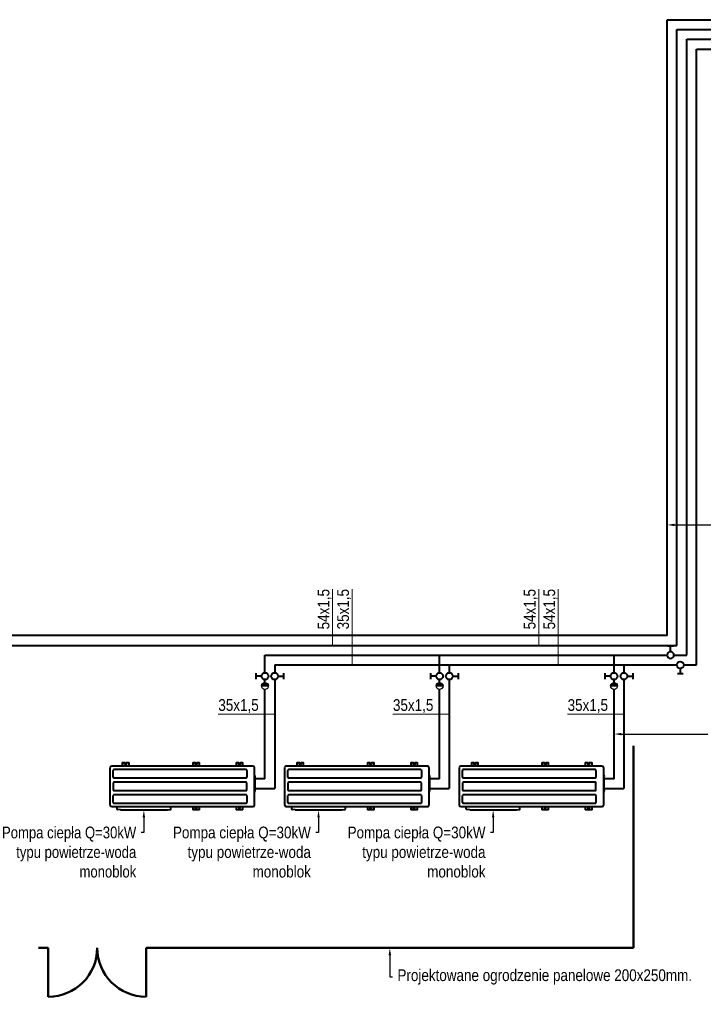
# Model space of a CAD drawing. Header units: centimetres. Extents: x 22052 to 56535, y 76485 to 78519.
# Tile 141 of 235: x 47032 to 47731, y 76671 to 77678. Entities that reach past the tile are written whole.
import ezdxf
from ezdxf import colors
from ezdxf.entities.mleader import LeaderData, LeaderLine
from ezdxf.lldxf.tags import DXFTag
from ezdxf.math import Vec2, Vec3

# ---------------------------------------------------------------- set-up
doc = ezdxf.new("R2010")
doc.units = ezdxf.units.CM
doc.linetypes.add('ŚRODEK2', pattern=[28.575, 19.05, -3.175, 3.175, -3.175])
doc.layers.add('IS_Armatura_Therm', color=250, linetype='SOLID')
for name, color, linetype, lineweight in [('IS_chp', 150, 'DASHED', 50), ('IS_klima ciecz', 84, 'ŚRODEK2', 40), ('IS_Opis', 250, 'Continuous', 9), ('IS_Powrót', 5, 'DASH', 40), ('IS_Zasilanie', 1, 'SOLID', 40), ('IS_Zimna_woda', 5, 'SOLID', 40)]:
    doc.layers.add(name, color=color, linetype=linetype, lineweight=lineweight)
doc.styles.add('styl1', font='ARIALN.TTF')
tags = doc.linetypes.add('DASH', pattern=[15, 10, -5]).pattern_tags.tags
tags[6:7] = [DXFTag(74, 4), DXFTag(75, 0), DXFTag(340, '0'), DXFTag(46, 0.0), DXFTag(50, 0.0), DXFTag(44, 0.0), DXFTag(45, 0.0)]
tags[4:5] = [DXFTag(74, 4), DXFTag(75, 0), DXFTag(340, '0'), DXFTag(46, 0.0), DXFTag(50, 0.0), DXFTag(44, 0.0), DXFTag(45, 0.0)]
tags = doc.linetypes.add('DASHED', pattern=[19.05, 12.7, -6.35]).pattern_tags.tags
tags[6:7] = [DXFTag(74, 4), DXFTag(75, 0), DXFTag(340, '0'), DXFTag(46, 1.0), DXFTag(50, 0.0), DXFTag(44, 0.0), DXFTag(45, 0.0)]
tags[4:5] = [DXFTag(74, 4), DXFTag(75, 0), DXFTag(340, '0'), DXFTag(46, 1.0), DXFTag(50, 0.0), DXFTag(44, 0.0), DXFTag(45, 0.0)]
tags = doc.linetypes.add('SOLID', pattern=[10, 10, 0]).pattern_tags.tags
tags[6:7] = [DXFTag(74, 4), DXFTag(75, 0), DXFTag(340, '0'), DXFTag(46, 0.0), DXFTag(50, 0.0), DXFTag(44, 0.0), DXFTag(45, 0.0)]
tags[4:5] = [DXFTag(74, 4), DXFTag(75, 0), DXFTag(340, '0'), DXFTag(46, 0.0), DXFTag(50, 0.0), DXFTag(44, 0.0), DXFTag(45, 0.0)]

# ---------------------------------------------------------------- blocks, each defined once
blk = doc.blocks.new('Zaworek')
at = {"layer": 'IS_Zimna_woda', "color": 18, "true_color": 0x000000}
for p, q in [((2, 0), (5.15, 0)), ((5.15, 1.72), (5.15, -1.72))]:
    blk.add_line(p, q, dxfattribs=at)
blk.add_circle((0, 0), 2, dxfattribs=at)
blk = doc.blocks.new('A$C7A6073B1')
at = {"layer": 'IS_Armatura_Therm'}
h = blk.add_hatch(color=256, dxfattribs=at)
h.dxf.hatch_style = 1
h.paths.add_polyline_path([(10, 5, 1), (0, 5)])
blk.add_line((0, 5), (10, 5), dxfattribs=at)
blk.add_circle((5, 5), 5, dxfattribs=at)
blk = doc.blocks.new('PC Panas')
at = {"layer": 'IS_klima ciecz', "linetype": 'Continuous'}
for p, q in [((46671.4, 76438), (46671.4, 76437.6)), ((46671.4, 76438), (46671.4, 76436.9)), ((46671.4, 76438), (46671.4, 76438)), ((46671.4, 76437.6), (46671.4, 76400.1)), ((46817.4, 76439.8), (46673.2, 76439.8)), ((46684, 76443.3), (46686.7, 76443.3)), ((46684, 76443.3), (46684, 76439.8)), ((46686.8, 76441.3), (46686.8, 76443.1)), ((46688.1, 76443.1), (46688.1, 76441.3)), ((46688.3, 76443.3), (46690.9, 76443.3)), ((46690.9, 76439.8), (46690.9, 76443.3)), ((46756, 76443.3), (46758.6, 76443.3)), ((46756, 76443.3), (46756, 76439.8)), ((46758.8, 76441.3), (46758.8, 76443.1)), ((46760.1, 76443.1), (46760.1, 76441.3)), ((46760.3, 76443.3), (46762.9, 76443.3)), ((46762.9, 76439.8), (46762.9, 76443.3)), ((46800.4, 76443.3), (46803, 76443.3)), ((46800.4, 76443.3), (46800.4, 76439.8)), ((46803.2, 76441.3), (46803.2, 76443.1)), ((46804.5, 76443.1), (46804.5, 76441.3)), ((46804.6, 76443.3), (46807.3, 76443.3)), ((46807.3, 76439.8), (46807.3, 76443.3)), ((46819.2, 76438.1), (46819.2, 76438)), ((46819.2, 76437.6), (46819.2, 76438)), ((46819.2, 76400.5), (46819.2, 76437.6)), ((46671.4, 76435.9), (46671.4, 76420)), ((46674.8, 76428.5), (46674.8, 76435.4)), ((46674.8, 76428.5), (46674.8, 76428.5)), ((46810.4, 76436.3), (46675.7, 76436.3)), ((46675.7, 76427.6), (46810.4, 76427.6)), ((46811.2, 76435.4), (46811.2, 76428.5)), ((46811.2, 76428.5), (46811.2, 76428.5)), ((46819.3, 76430.1), (46819.7, 76429.3)), ((46819.8, 76428.6), (46819.8, 76428.9)), ((46819.8, 76415.1), (46819.8, 76428.6)), ((46674.8, 76422.5), (46674.8, 76422.5)), ((46674.8, 76422.5), (46674.8, 76415.5)), ((46810.4, 76423.4), (46675.7, 76423.4)), ((46811.2, 76415.6), (46811.2, 76422.5)), ((46811.2, 76422.5), (46811.2, 76422.5)), ((46674.8, 76415.5), (46674.8, 76415.6)), ((46674.8, 76409.5), (46674.8, 76409.6)), ((46674.8, 76402.6), (46674.8, 76409.5)), ((46675.7, 76414.7), (46810.4, 76414.7)), ((46810.4, 76410.4), (46675.7, 76410.4)), ((46811.2, 76415.6), (46811.2, 76415.5)), ((46811.2, 76409.6), (46811.2, 76409.5)), ((46811.2, 76409.5), (46811.2, 76402.7)), ((46819.7, 76414.3), (46819.3, 76413.5)), ((46819.8, 76414.8), (46819.8, 76415.1)), ((46673.2, 76398.3), (46817.4, 76398.3)), ((46675.7, 76401.7), (46810.4, 76401.7)), ((46678.7, 76395.7), (46678.7, 76398.3)), ((46733.6, 76395.7), (46733.6, 76398.3)), ((46756, 76398.3), (46756, 76395)), ((46762.9, 76398.3), (46762.9, 76398.3)), ((46762.9, 76398.3), (46762.9, 76398.3)), ((46762.9, 76395), (46762.9, 76398.3)), ((46800.4, 76398.3), (46800.4, 76395)), ((46807.3, 76395), (46807.3, 76398.3)), ((46819.2, 76400.1), (46819.2, 76400.5)), ((46819.2, 76400.1), (46819.2, 76400.1)), ((46819.2, 76400.1), (46819.2, 76400.1)), ((46682.2, 76394.9), (46679, 76395.4)), ((46682.2, 76394.9), (46730.1, 76394.9)), ((46730.1, 76394.9), (46733.2, 76395.4)), ((46762.9, 76395), (46756, 76395)), ((46807.3, 76395), (46800.4, 76395))]:
    blk.add_line(p, q, dxfattribs=at)
for centre in [(46759.4, 76396.8), (46803.8, 76396.8)]:
    blk.add_circle(centre, 0.648, dxfattribs=at)
for centre, radius, start, end in [((46673.2, 76438), 1.8, 170.171, 180), ((46673.2, 76438), 1.8, 90, 160.843), ((46686.7, 76443.1), 0.173, 0, 90), ((46687.5, 76441.3), 0.648, 180, 0), ((46688.3, 76443.1), 0.173, 90, 180), ((46758.6, 76443.1), 0.173, 0, 90), ((46759.4, 76441.3), 0.648, 180, 0), ((46760.3, 76443.1), 0.173, 90, 180), ((46803, 76443.1), 0.173, 0, 90), ((46803.8, 76441.3), 0.648, 180, 0), ((46804.6, 76443.1), 0.173, 90, 180), ((46817.4, 76438), 1.8, 0, 90), ((46675.7, 76435.4), 0.887, 88.4156, 184.328), ((46675.7, 76428.5), 0.887, 183.3817, 270), ((46810.4, 76435.4), 0.887, 355.672, 91.5886), ((46810.4, 76428.5), 0.887, 270, 356.6183), ((46820, 76430.5), 0.864, 188.1096, 210), ((46819, 76428.9), 0.864, 0, 30), ((46675.7, 76422.5), 0.887, 90, 176.6183), ((46810.4, 76422.5), 0.887, 3.3817, 90), ((46675.7, 76415.6), 0.887, 183.3817, 270), ((46675.7, 76409.5), 0.887, 90, 176.6183), ((46810.4, 76415.6), 0.887, 270, 356.6183), ((46810.4, 76409.5), 0.887, 3.3817, 90), ((46820, 76413.1), 0.864, 150, 171.8904), ((46819, 76414.8), 0.864, 330, 0), ((46673.2, 76400.1), 1.8, 180, 270), ((46675.7, 76402.6), 0.864, 180, 270), ((46810.4, 76402.6), 0.887, 268.4114, 4.328), ((46817.4, 76400.1), 1.8, 270, 0), ((46817.4, 76400.1), 1.79, 289.4904, 340.5008), ((46679.1, 76395.7), 0.38, 180, 260.7), ((46733.2, 76395.7), 0.38, 279.3, 0)]:
    blk.add_arc(centre, radius, start, end, dxfattribs=at)

msp = doc.modelspace()

# ---------------------------------------------------------------- linework, layer by layer
at = {"layer": 'IS_chp'}
for p, q in [((47051.6, 76728.8), (47061.6, 76728.8)), ((47061.6, 76728.8), (47061.6, 76678.8)), ((47161.6, 76728.8), (47161.6, 76678.8)), ((47161.6, 76728.8), (47659.9, 76728.8))]:
    msp.add_line(p, q, dxfattribs=at)
for centre, start, end in [((47061.6, 76728.8), 270, 0), ((47161.6, 76728.8), 180, 270)]:
    msp.add_arc(centre, 50, start, end, dxfattribs=at)
at = {"layer": 'IS_Opis'}
for p, q in [((47352.2, 77095.7), (47352.2, 77038.1)), ((47372.2, 77095.7), (47372.2, 77018.1)), ((47562.9, 77095.7), (47562.9, 77038.1)), ((47582.9, 77095.7), (47582.9, 77018.1)), ((47235.4, 76967.7), (47293, 76967.7)), ((47413.9, 76967.7), (47471.5, 76967.7)), ((47592.4, 76967.7), (47649.9, 76967.7))]:
    msp.add_line(p, q, dxfattribs=at)
at = {"layer": 'IS_Powrót'}
for p, q in [((47704.1, 77667.7), (48329, 77667.7)), ((47724.1, 77647.7), (48350.8, 77647.7)), ((46398.2, 77038.1), (47704.1, 77038.1)), ((47293, 77018.1), (47293, 77010.2)), ((47293, 77018.1), (47704.1, 77018.1)), ((47471.5, 77018.1), (47471.5, 77010.2)), ((47649.9, 77018.1), (47649.9, 77010.2)), ((47711.2, 77018.1), (47724.1, 77018.1)), ((47293, 77003.1), (47293, 76891.7)), ((47471.5, 77003.1), (47471.5, 76891.7)), ((47273, 76891.7), (47293, 76891.7)), ((47451.5, 76891.7), (47471.5, 76891.7))]:
    msp.add_line(p, q, dxfattribs=at)
at = {"layer": 'IS_Zasilanie'}
for p, q in [((47694.1, 77677.7), (48317.2, 77677.7)), ((47714.1, 77657.7), (48339, 77657.7)), ((47694.1, 77048.1), (46388.2, 77048.1)), ((47283, 77010.2), (47283, 77028.1)), ((47283, 77028.1), (47694.1, 77028.1)), ((47461.5, 77010.2), (47461.5, 77028.1)), ((47639.9, 77010.2), (47639.9, 77028.1)), ((47701.2, 77028.1), (47714.1, 77028.1)), ((47283, 77000.2), (47283, 77003.1)), ((47461.5, 77000.2), (47461.5, 77003.1)), ((47639.9, 77000.2), (47639.9, 77003.1)), ((47283, 76901.7), (47283, 76993.1)), ((47461.5, 76901.7), (47461.5, 76993.1)), ((47283, 76901.7), (47273, 76901.7)), ((47461.5, 76901.7), (47451.5, 76901.7))]:
    msp.add_line(p, q, dxfattribs=at)

# ---------------------------------------------------------------- block references
at = {"layer": 'IS_Armatura_Therm', "xscale": 0.7035158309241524, "yscale": 0.7035158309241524, "zscale": 0.7035158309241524}
for p in [(47279.5, 76993.1), (47458, 76993.1), (47636.4, 76993.1)]:
    msp.add_blockref('A$C7A6073B1', p, dxfattribs=at)
at = {"layer": 'IS_Zasilanie'}
msp.add_blockref('PC Panas', (810.1, 474.9), dxfattribs=at)
at = {"layer": 'IS_Zimna_woda', "color": 18, "true_color": 0x000000, "yscale": 1.758789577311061, "zscale": 1.758789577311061}
for p, xscale, rotation in [((47697.6, 77028.1), -1.758789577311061, 270.0000000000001), ((47707.6, 77018.1), 1.758789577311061, 269.9999999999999), ((47283, 77006.6), 1.758789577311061, 179.9999999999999), ((47461.5, 77006.6), 1.758789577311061, 179.9999999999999), ((47639.9, 77006.6), 1.758789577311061, 179.9999999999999)]:
    msp.add_blockref('Zaworek', p, dxfattribs=dict(at, xscale=xscale, rotation=rotation))
at = {"layer": 'IS_Zimna_woda', "color": 18, "true_color": 0x000000, "xscale": 1.758789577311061, "yscale": 1.758789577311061, "zscale": 1.758789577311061}
for p in [(47293, 77006.6), (47471.5, 77006.6), (47649.9, 77006.6)]:
    msp.add_blockref('Zaworek', p, dxfattribs=at)

# ---------------------------------------------------------------- texts
at = {"layer": 'IS_Opis', "char_height": 12, "attachment_point": 3, "rotation": 90, "style": 'styl1'}
for s, insert in [('\\pxqr;54x1,5', (47336.9, 77095.7)), ('\\pxqr;35x1,5', (47356.9, 77095.7)), ('\\pxqr;54x1,5', (47547.6, 77095.7)), ('\\pxqr;54x1,5', (47567.6, 77095.7))]:
    msp.add_mtext_dynamic_manual_height_columns(s, width=79.272, gutter_width=12.5, heights=[0], dxfattribs=dict(at, insert=insert))
at = {"layer": 'IS_Opis', "char_height": 12, "attachment_point": 1, "style": 'styl1'}
for insert in [(47235.4, 76983.1), (47413.9, 76983.1), (47592.4, 76983.1)]:
    msp.add_mtext_dynamic_manual_height_columns('\\pxql;35x1,5', width=79.272, gutter_width=12.5, heights=[0], dxfattribs=dict(at, insert=insert))

# ---------------------------------------------------------------- leaders
at = {"layer": 'IS_Opis'}
ml = msp.add_multileader_mtext('Standard', dxfattribs=at)
ml.set_content('\\A1;{\\C256;\\c0;Prowadzić w warstwie sufitu podwieszanego}', color=256, style='styl1')
ml.set_leader_properties()
ml.build(insert=Vec2(0, 0))
ml.multileader.update_dxf_attribs({"dogleg_length": 5, "arrow_head_size": 7.5})
ctx = ml.context
ctx.base_point, ctx.char_height, ctx.arrow_head_size, ctx.landing_gap_size, ctx.plane_origin = Vec3(47741.7, 77161.2), 12, 7.5, 5, Vec3(47679.3, 77004)
notes = []
notes.append((ctx, [(0, (1, 1, 0), (47724.1, 77161.2), (1, 0), 17.6, [(0, [(47694.1, 77161.2)], 0, [])])]))
ctx.mtext.insert, ctx.mtext.width, ctx.mtext.defined_height, ctx.mtext.flow_direction = Vec3(47746.7, 77169), 173.709, 76.9, 5
ctx.mtext.has_bg_fill, ctx.mtext.bg_color, ctx.mtext.bg_scale_factor, ctx.mtext.bg_transparency, ctx.mtext.use_window_bg_color = 1, -1073741824, 1, 0, 1
ml = msp.add_multileader_mtext('Standard', dxfattribs=at)
ml.set_content('\\A1;{\\C256;\\c0;Wszystkie przewody prowadzone na zewnątrz budynku zaizolować termicznie izolacją kauczukową  λ =0,036 W/(m•K) d=50mm oraz wyposażyć w kabel grzejny 20 W/m.}', color=256, style='styl1')
ml.set_leader_properties()
ml.build(insert=Vec2(0, 0))
ml.multileader.update_dxf_attribs({"dogleg_length": 5, "arrow_head_size": 7.5})
ctx = ml.context
ctx.base_point, ctx.char_height, ctx.arrow_head_size, ctx.landing_gap_size, ctx.plane_origin = Vec3(47735.7, 76947.4), 12, 7.5, 5, Vec3(47760.3, 76629)
notes.append((ctx, [(0, (1, 1, 0), (47732.9, 76947.4), (1, 0), 2.78, [(2, [(47639.9, 76947.4)], 0, [])])]))
ctx.mtext.insert, ctx.mtext.width, ctx.mtext.defined_height, ctx.mtext.flow_direction = Vec3(47740.7, 76955.2), 290.035, 76.9, 5
ctx.mtext.has_bg_fill, ctx.mtext.bg_color, ctx.mtext.bg_scale_factor, ctx.mtext.bg_transparency, ctx.mtext.use_window_bg_color = 1, -1073741824, 1, 0, 1
ml = msp.add_multileader_mtext('Standard', dxfattribs=at)
ml.set_content('\\A1;{\\C256;\\c0;Pompa ciepła Q=30kW typu powietrze-woda monoblok}', color=256, style='styl1')
ml.set_leader_properties()
ml.build(insert=Vec2(0, 0))
ml.multileader.update_dxf_attribs({"dogleg_length": 5, "arrow_head_size": 7.5})
ctx = ml.context
ctx.base_point, ctx.char_height, ctx.arrow_head_size, ctx.landing_gap_size, ctx.plane_origin = Vec3(47006.7, 76846.7), 12, 7.5, 5, Vec3(47221.1, 76663.8)
ctx.text_align_type = 2
notes.append((ctx, [(0, (1, 1, 0), (47159.3, 76846.7), (-1, 0), 2.78, [(0, [(47159.3, 76869.7)], 0, [])])]))
ctx.mtext.insert, ctx.mtext.width, ctx.mtext.defined_height, ctx.mtext.alignment, ctx.mtext.flow_direction = Vec3(47151.5, 76852.8), 145.912, 76.9, 3, 5
ctx.mtext.has_bg_fill, ctx.mtext.bg_color, ctx.mtext.bg_scale_factor, ctx.mtext.bg_transparency, ctx.mtext.use_window_bg_color = 1, -1073741824, 1, 0, 1
ml = msp.add_multileader_mtext('Standard', dxfattribs=at)
ml.set_content('\\A1;{\\C256;\\c0;Pompa ciepła Q=30kW typu powietrze-woda monoblok}', color=256, style='styl1')
ml.set_leader_properties()
ml.build(insert=Vec2(0, 0))
ml.multileader.update_dxf_attribs({"dogleg_length": 5, "arrow_head_size": 7.5})
ctx = ml.context
ctx.base_point, ctx.char_height, ctx.arrow_head_size, ctx.landing_gap_size, ctx.plane_origin = Vec3(47185.2, 76846.7), 12, 7.5, 5, Vec3(47399.6, 76663.8)
ctx.text_align_type = 2
notes.append((ctx, [(0, (1, 1, 0), (47337.8, 76846.7), (-1, 0), 2.78, [(0, [(47337.8, 76869.7)], 0, [])])]))
ctx.mtext.insert, ctx.mtext.width, ctx.mtext.defined_height, ctx.mtext.alignment, ctx.mtext.flow_direction = Vec3(47330, 76852.8), 145.912, 76.9, 3, 5
ctx.mtext.has_bg_fill, ctx.mtext.bg_color, ctx.mtext.bg_scale_factor, ctx.mtext.bg_transparency, ctx.mtext.use_window_bg_color = 1, -1073741824, 1, 0, 1
for ctx, leaders in notes:
    for number, flags, end, landing, length, lines in leaders:
        leader = LeaderData()
        leader.index, (leader.has_last_leader_line, leader.has_dogleg_vector, leader.attachment_direction) = number, flags
        leader.last_leader_point, leader.dogleg_vector, leader.dogleg_length = Vec3(end), Vec3(landing), length
        for number, points, colour, breaks in lines:
            line = LeaderLine()
            line.index, line.vertices, line.color, line.breaks = number, Vec3.list(points), colors.encode_raw_color(colour), breaks
            leader.lines.append(line)
        ctx.leaders.append(leader)

# ---------------------------------------------------------------- next in the draw order: linework, layer by layer
at = {"layer": 'IS_chp'}
msp.add_line((47659.9, 76728.8), (47659.9, 76935.4), dxfattribs=at)
at = {"layer": 'IS_Powrót'}
for p, q in [((47704.1, 77038.1), (47704.1, 77667.7)), ((47724.1, 77018.1), (47724.1, 77647.7)), ((47649.9, 77003.1), (47649.9, 76891.7)), ((47630, 76891.7), (47649.9, 76891.7))]:
    msp.add_line(p, q, dxfattribs=at)
at = {"layer": 'IS_Zasilanie'}
for p, q in [((47694.1, 77048.1), (47694.1, 77677.7)), ((47714.1, 77028.1), (47714.1, 77657.7)), ((47639.9, 76901.7), (47639.9, 76993.1)), ((47639.9, 76901.7), (47630, 76901.7))]:
    msp.add_line(p, q, dxfattribs=at)

# ---------------------------------------------------------------- next in the draw order: block references
for p in [(453.2, 474.9), (631.7, 474.9)]:
    msp.add_blockref('PC Panas', p, dxfattribs=at)

# ---------------------------------------------------------------- next in the draw order: leaders
at = {"layer": 'IS_Opis'}
ml = msp.add_multileader_mtext('Standard', dxfattribs=at)
ml.set_content('\\A1;{\\C256;\\c0;Pompa ciepła Q=30kW typu powietrze-woda monoblok}', color=256, style='styl1')
ml.set_leader_properties()
ml.build(insert=Vec2(0, 0))
ml.multileader.update_dxf_attribs({"dogleg_length": 5, "arrow_head_size": 7.5})
ctx = ml.context
ctx.base_point, ctx.char_height, ctx.arrow_head_size, ctx.landing_gap_size, ctx.plane_origin = Vec3(47363.7, 76846.7), 12, 7.5, 5, Vec3(47578.1, 76663.8)
ctx.text_align_type = 2
notes = []
notes.append((ctx, [(0, (1, 1, 0), (47516.3, 76846.7), (-1, 0), 2.78, [(0, [(47516.3, 76869.7)], 0, [])])]))
ctx.mtext.insert, ctx.mtext.width, ctx.mtext.defined_height, ctx.mtext.alignment, ctx.mtext.flow_direction = Vec3(47508.5, 76852.8), 145.912, 76.9, 3, 5
ctx.mtext.has_bg_fill, ctx.mtext.bg_color, ctx.mtext.bg_scale_factor, ctx.mtext.bg_transparency, ctx.mtext.use_window_bg_color = 1, -1073741824, 1, 0, 1
ml = msp.add_multileader_mtext('Standard', dxfattribs=at)
ml.set_content('\\A1;{\\C256;\\c0;Projektowane ogrodzenie panelowe 200x250mm.}', color=256, style='styl1')
ml.set_leader_properties()
ml.build(insert=Vec2(0, 0))
ml.multileader.update_dxf_attribs({"dogleg_length": 5, "arrow_head_size": 7.5})
ctx = ml.context
ctx.base_point, ctx.char_height, ctx.arrow_head_size, ctx.landing_gap_size, ctx.plane_origin = Vec3(47413.5, 76699.2), 12, 7.5, 5, Vec3(47349, 76522.9)
notes.append((ctx, [(0, (1, 1, 0), (47410.7, 76699.2), (1, 0), 2.78, [(0, [(47410.7, 76728.8)], 0, [])])]))
ctx.mtext.insert, ctx.mtext.width, ctx.mtext.defined_height, ctx.mtext.flow_direction = Vec3(47418.5, 76706.9), 311.756, 76.9, 5
ctx.mtext.has_bg_fill, ctx.mtext.bg_color, ctx.mtext.bg_scale_factor, ctx.mtext.bg_transparency, ctx.mtext.use_window_bg_color = 1, -1073741824, 1, 0, 1
for ctx, leaders in notes:
    for number, flags, end, landing, length, lines in leaders:
        leader = LeaderData()
        leader.index, (leader.has_last_leader_line, leader.has_dogleg_vector, leader.attachment_direction) = number, flags
        leader.last_leader_point, leader.dogleg_vector, leader.dogleg_length = Vec3(end), Vec3(landing), length
        for number, points, colour, breaks in lines:
            line = LeaderLine()
            line.index, line.vertices, line.color, line.breaks = number, Vec3.list(points), colors.encode_raw_color(colour), breaks
            leader.lines.append(line)
        ctx.leaders.append(leader)

doc.saveas('drawing.dxf')
